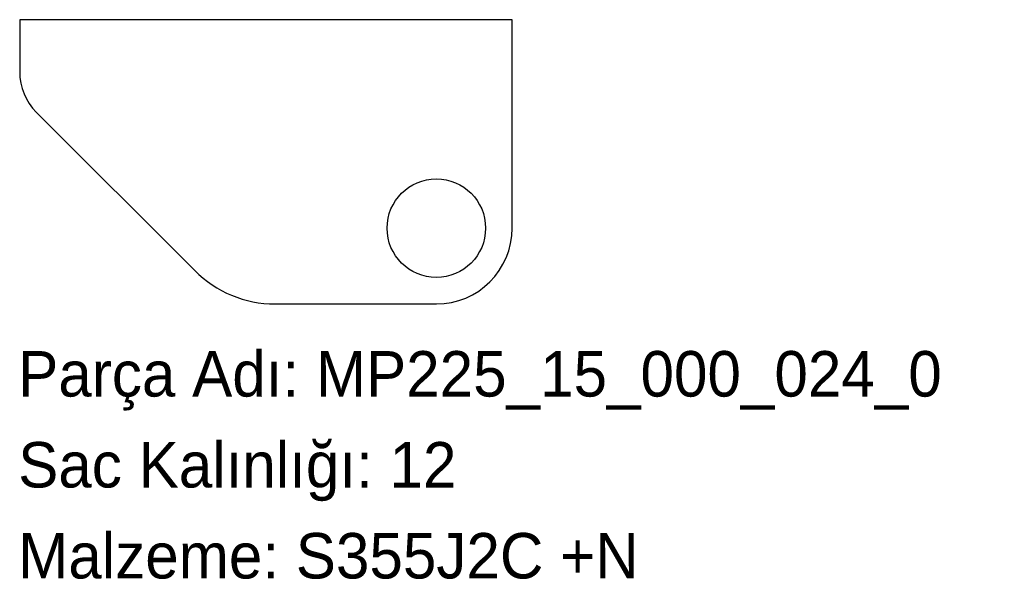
# Model space of a CAD drawing. Header units: millimetres. Extents: x 0 to 260, y -72 to 75.
import ezdxf

# ---------------------------------------------------------------- set-up
doc = ezdxf.new("R2010")
doc.units = ezdxf.units.MM
doc.linetypes.add('SLD-Katı', pattern=[0])
doc.linetypes.add('SLD-Sürekli', pattern=[0])
doc.layers.add('METIN', color=96, linetype='SLD-Katı')
doc.styles.add('SLDTEXTSTYLE0', font='ARIAL.TTF', dxfattribs={"width": 0.948, "bigfont": 'bigfont'})
doc.styles.add('SLDTEXTSTYLE1', font='ARIAL.TTF', dxfattribs={"width": 0.948})

msp = doc.modelspace()

# ---------------------------------------------------------------- linework, layer by layer
at = {"color": 7, "linetype": 'SLD-Sürekli', "lineweight": 25}
for p, q in [((130.4, 75.4), (0.4, 75.4)), ((0.4, 75.4), (0.4, 61.61)), ((130.4, 20.4), (130.4, 75.4)), ((4.79, 51.01), (46.61, 9.19)), ((67.83, 0.4), (110.4, 0.4))]:
    msp.add_line(p, q, dxfattribs=at)
msp.add_circle((110.4, 20.4), 13, dxfattribs=at)
for centre, radius, start, end in [((15.4, 61.61), 15, 180, 225), ((110.4, 20.4), 20, 270, 0), ((67.83, 30.4), 30, 225, 270)]:
    msp.add_arc(centre, radius, start, end, dxfattribs=at)

# ---------------------------------------------------------------- texts
at = {"layer": 'METIN', "char_height": 12, "attachment_point": 1}
for s, insert, style in [('Parça Adı: MP225_15_000_024_0', (0, -12.03), 'SLDTEXTSTYLE0'), ('Sac Kalınlığı: 12', (0, -36.03), 'SLDTEXTSTYLE0'), ('Malzeme: S355J2C +N', (0, -60.03), 'SLDTEXTSTYLE1')]:
    msp.add_mtext(s, dxfattribs=dict(at, insert=insert, style=style))

doc.saveas('drawing.dxf')
